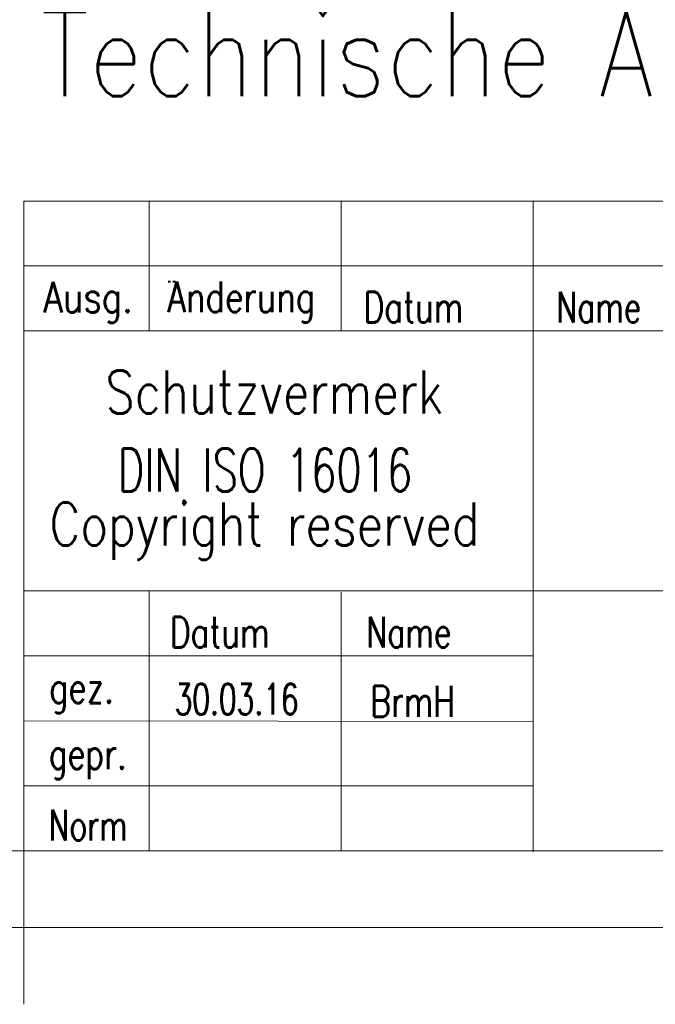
# Model space of a CAD drawing. Header units: millimetres. Extents: x 0 to 1189, y 0 to 841.
# Tile 9 of 23: x 999 to 1040, y 0 to 64. Entities that reach past the tile are written whole.
import ezdxf

# ---------------------------------------------------------------- set-up
doc = ezdxf.new("R2010")
doc.units = ezdxf.units.MM
doc.layers.add('200', color=7, linetype='CONTINUOUS', true_color=0xffffff)
doc.layers.add('220', color=7, linetype='CONTINUOUS', true_color=0xffffff)
doc.styles.add('helios_con_it', font='simplex.shx')
doc.styles.add('helvet', font='simplex.shx')
doc.styles.add('latin_extended', font='simplex.shx')

msp = doc.modelspace()

# ---------------------------------------------------------------- linework, layer by layer
at = {"layer": '220', "color": 1, "linetype": 'Continuous', "lineweight": 18}
msp.add_line((999, 52.3), (1179, 52.3), dxfattribs=at)
at = {"layer": '220', "color": 150, "linetype": 'Continuous', "lineweight": 18}
for p, q in [((999, 52.3), (999, 5)), ((1007.16, 43.84), (1007.16, 52.3)), ((1019.675, 43.84), (1019.675, 52.3)), ((1032.187, 52.3), (1032.187, 9.92)), ((999, 43.84), (1179, 43.84)), ((999, 26.92), (1179, 26.92)), ((1007.16, 26.92), (1007.16, 10)), ((1019.675, 26.84), (1019.675, 10)), ((999, 10), (1179, 10))]:
    msp.add_line(p, q, dxfattribs=at)
at = {"layer": '220', "color": 1, "linetype": 'Continuous', "lineweight": 13}
for p, q in [((999, 48.07), (1179, 48.07)), ((1008.42, 46.99), (1008.42, 47.106)), ((1008.472, 47.106), (1008.472, 46.99)), ((1008.538, 47.106), (1008.538, 46.99)), ((1008.735, 46.99), (1008.735, 47.106)), ((1008.787, 47.106), (1008.787, 46.99)), ((1008.853, 47.106), (1008.853, 46.99)), ((999, 22.69), (1032.187, 22.69)), ((999, 18.46), (1032.187, 18.419)), ((999, 14.23), (1032.187, 14.23)), ((999, 10), (10, 10)), ((999, 5), (999, 0))]:
    msp.add_line(p, q, dxfattribs=at)
at = {"layer": '220', "color": 150, "linetype": 'Continuous', "lineweight": 13}
for p, q in [((1032.187, 26.92), (1032.187, 10)), ((1032.187, 26.92), (1083.2, 26.92)), ((1032.187, 10), (1083.2, 10))]:
    msp.add_line(p, q, dxfattribs=at)
at = {"layer": '220', "color": 30, "linetype": 'Continuous', "lineweight": 18}
msp.add_line((5, 5), (1184, 5), dxfattribs=at)

# ---------------------------------------------------------------- texts
at = {"layer": '200', "color": 35, "linetype": 'Continuous', "lineweight": 18, "insert": (1000.103, 57.285), "char_height": 5.5, "attachment_point": 7, "line_spacing_factor": 0.963855, "style": 'latin_extended'}
msp.add_mtext('\\W0.8300;Technische Änderungen vorbehalten!', dxfattribs=at)
at = {"layer": '220', "color": 150, "linetype": 'Continuous', "lineweight": 18, "char_height": 2, "attachment_point": 7, "style": 'latin_extended'}
for s, insert, line_spacing_factor in [('\\W1.0000;', (1000.514, 48.317), 0.963855), ('\\W1.0000;', (1008.831, 48.324), 0.963855), ('\\W0.3906; ', (1021.322, 48.353), 0.855422), ('\\W1.0000;', (1033.978, 48.382), 0.963855), ('\\W0.6730;30.03.16', (1008.827, 18.867), 0.963855), ('\\W0.7483;BrmH', (1021.583, 18.725), 0.963855), ('\\W1.0000;', (1021.583, 14.812), 0.963855), ('\\W0.5469; ', (1008.898, 14.527), 0.963855), ('\\W0.5469; ', (1008.898, 10.543), 0.963855), ('\\W0.5469; ', (1021.654, 10.472), 0.963855), ('\\W1.0000;', (999.836, 5.926), 0.963855), ('\\W1.0000;', (1007.336, 5.926), 0.963855), ('\\W1.0000;', (1024.836, 5.926), 0.963855), ('\\W1.0000;', (1030.836, 5.926), 0.963855), ('\\W1.0000;', (1039.336, 5.926), 0.963855)]:
    msp.add_mtext(s, dxfattribs=dict(at, insert=insert, line_spacing_factor=line_spacing_factor))
at = {"layer": '220', "color": 1, "linetype": 'Continuous', "lineweight": 13, "char_height": 2, "line_spacing_factor": 0.903614, "style": 'helvet'}
for s, insert, attachment_point in [('\\W0.8182;Ausg.', (1003.198, 44.379), 8), ('\\W0.7805;Anderung', (1013.177, 44.389), 8), ('\\W0.7510;Datum', (1024.392, 44.393), 8), ('\\W0.7249;Name', (1036.458, 44.393), 8), ('\\W0.7510;Datum', (1011.77, 23.221), 8), ('\\W0.7249;Name', (1024.084, 23.221), 8), ('\\W0.7711;gez.', (1000.651, 18.947), 7), ('\\W0.7525;gepr.', (1000.624, 14.651), 7), ('\\W0.7137;Norm', (1000.624, 10.662), 7)]:
    msp.add_mtext(s, dxfattribs=dict(at, insert=insert, attachment_point=attachment_point))
at = {"layer": '220', "color": 6, "linetype": 'Continuous', "lineweight": 13, "char_height": 2.8, "line_spacing_factor": 0.963855, "style": 'helios_con_it'}
for s, insert, attachment_point in [('\\W0.7973;Schutzvermerk', (1015.312, 38.459), 8), ('\\W0.6863;DIN ISO 16016', (1005.121, 33.383), 7), ('\\W0.7942;Copyright reserved', (1000.679, 28.934), 7)]:
    msp.add_mtext(s, dxfattribs=dict(at, insert=insert, attachment_point=attachment_point))

doc.saveas('drawing.dxf')
